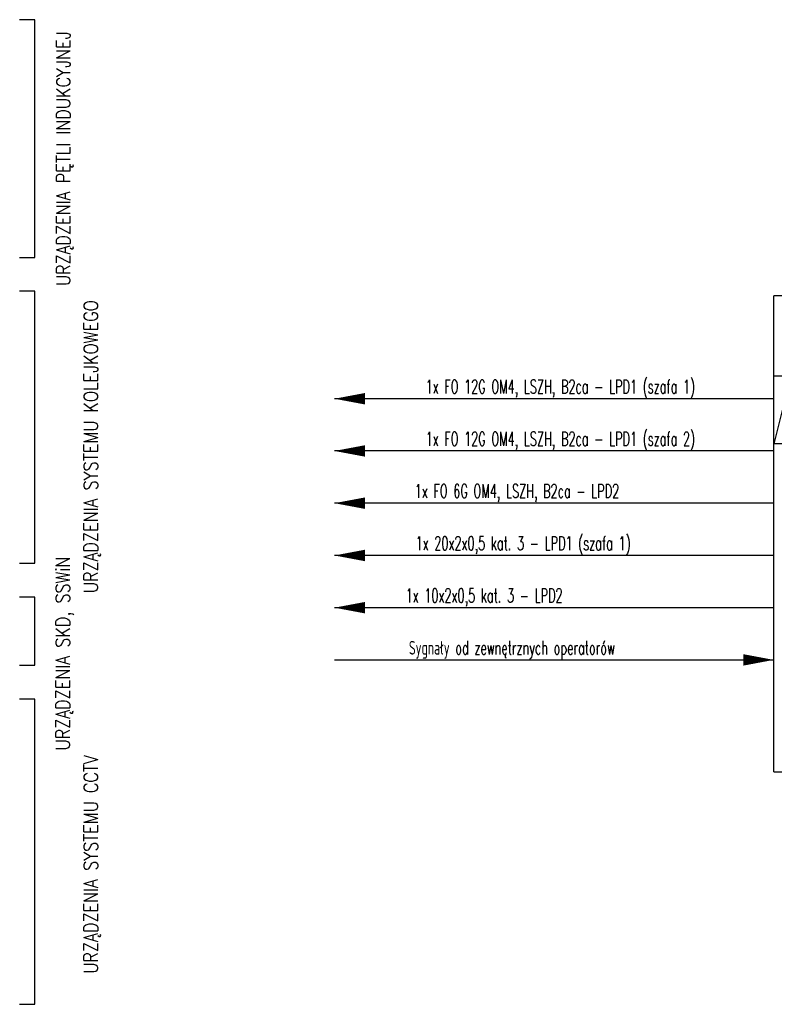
# Model space of a CAD drawing. Header units: millimetres. Extents: x 94562 to 148980, y -25377 to 3008.
# Tile 100 of 140: x 102012 to 102999, y -22901 to -21613. Entities that reach past the tile are written whole.
import ezdxf
from ezdxf.enums import TextEntityAlignment as Align

# ---------------------------------------------------------------- set-up
doc = ezdxf.new("R2010")
doc.units = ezdxf.units.MM
for name, color, linetype in [('tt_opis', 30, 'Continuous'), ('tt_pomoc', 42, 'Continuous'), ('tt_symbole', 40, 'Continuous')]:
    doc.layers.add(name, color=color, linetype=linetype)
doc.styles.add('Opis_czujki', font='romans.shx', dxfattribs={"width": 0.7})
doc.styles.add('ROMANS', font='romans', dxfattribs={"width": 0.85})

# ---------------------------------------------------------------- blocks, each defined once
blk = doc.blocks.new('IT_szafa_wisząca_12U')
for p, q in [((281.39, 1503.75), (221.38, 1503.75)), ((221.38, 1441.52), (221.38, 1503.75)), ((281.39, 1441.52), (281.39, 1503.75)), ((224.71, 1500.42), (278.05, 1500.42)), ((224.71, 1444.86), (224.71, 1500.42)), ((226.94, 1444.86), (226.94, 1500.42)), ((229.16, 1499.31), (229.16, 1500.42)), ((273.61, 1499.31), (273.61, 1500.42)), ((275.83, 1444.86), (275.83, 1500.42)), ((278.05, 1444.86), (278.05, 1500.42)), ((221.38, 1493.31), (223.6, 1493.31)), ((221.38, 1484.42), (221.38, 1493.31)), ((223.6, 1493.31), (221.38, 1484.42)), ((223.6, 1493.31), (223.6, 1484.42)), ((279.17, 1493.31), (281.39, 1493.31)), ((279.17, 1484.42), (279.17, 1493.31)), ((281.39, 1493.31), (279.17, 1484.42)), ((281.39, 1493.31), (281.39, 1484.42)), ((223.6, 1484.42), (221.38, 1484.42)), ((281.39, 1484.42), (279.17, 1484.42)), ((229.16, 1444.86), (229.16, 1445.97)), ((273.61, 1444.86), (273.61, 1445.97)), ((224.71, 1444.86), (278.05, 1444.86)), ((221.38, 1441.52), (281.39, 1441.52))]:
    blk.add_line(p, q)

msp = doc.modelspace()

# ---------------------------------------------------------------- linework, layer by layer
at = {"layer": 'tt_opis'}
for points in [[(102011.7, -21923.8), (102031.7, -21923.8), (102031.7, -21613), (102011.7, -21613)], [(102011.7, -22323.6), (102031.7, -22323.6), (102031.7, -21968), (102011.7, -21968)], [(102011.7, -22456.9), (102031.7, -22456.9), (102031.7, -22368), (102011.7, -22368)], [(102011.7, -22900.6), (102031.7, -22900.6), (102031.7, -22501.4), (102011.7, -22501.4)]]:
    msp.add_lwpolyline(points, dxfattribs=at)
at = {"layer": 'tt_pomoc'}
for p, q in [((102998.8, -22108.5), (102423.7, -22108.5)), ((102998.8, -22176.8), (102423.7, -22176.8)), ((102998.8, -22245.1), (102423.7, -22245.1)), ((102998.8, -22313.5), (102423.7, -22313.5)), ((102998.8, -22381.8), (102423.7, -22381.8)), ((102423.7, -22450.1), (102998.8, -22450.1))]:
    msp.add_line(p, q, dxfattribs=at)
for points in [[(102423.7, -22108.5, 0, 15, 0), (102463.7, -22108.5, 15, 15, 0)], [(102423.7, -22176.8, 0, 15, 0), (102463.7, -22176.8, 15, 15, 0)], [(102423.7, -22245.1, 0, 15, 0), (102463.7, -22245.1, 15, 15, 0)], [(102423.7, -22313.5, 0, 15, 0), (102463.7, -22313.5, 15, 15, 0)], [(102423.7, -22381.8, 0, 15, 0), (102463.7, -22381.8, 15, 15, 0)], [(102998.8, -22450.1, 0, 15, 0), (102958.8, -22450.1, 15, 15, 0)]]:
    msp.add_lwpolyline(points, format="xyseb", dxfattribs=at)

# ---------------------------------------------------------------- block references
at = {"layer": 'tt_symbole', "xscale": 10, "yscale": 10, "zscale": 10}
msp.add_blockref('IT_szafa_wisząca_12U', (100784.9, -37011.5), dxfattribs=at)

# ---------------------------------------------------------------- texts
at = {"layer": 'tt_opis', "style": 'Opis_czujki', "width": 0.6}
for s, p in [('1x FO 12G OM4, LSZH, B2ca - LPD1 (szafa 1)', (102895.7, -22101.6)), ('1x FO 12G OM4, LSZH, B2ca - LPD1 (szafa 2)', (102895.7, -22169.9)), ('1x FO 6G OM4, LSZH, B2ca - LPD2', (102796.4, -22238.2)), ('1x 20x2x0,5 kat. 3 - LPD1 (szafa 1)', (102811.3, -22306.5)), ('1x 10x2x0,5 kat. 3 - LPD2', (102722.3, -22374.9)), ('Sygnały od zewnętrznych operatorów', (102790.7, -22443.2))]:
    msp.add_text(s, height=18, dxfattribs=at).set_placement(p, align=Align.RIGHT)
at = {"layer": 'tt_opis', "char_height": 18, "width": 640.598, "attachment_point": 4, "rotation": 90, "style": 'ROMANS'}
for s, insert in [('URZĄDZENIA PĘTLI INDUKCYJNEJ', (102071, -21961)), ('URZĄDZENIA SYSTEMU KOLEJKOWEGO', (102107, -22362.6)), ('URZĄDZENIA SKD, SSWiN', (102071, -22568.4)), ('URZĄDZENIA SYSTEMU CCTV', (102107, -22860.4))]:
    msp.add_mtext(s, dxfattribs=dict(at, insert=insert))

doc.saveas('drawing.dxf')
